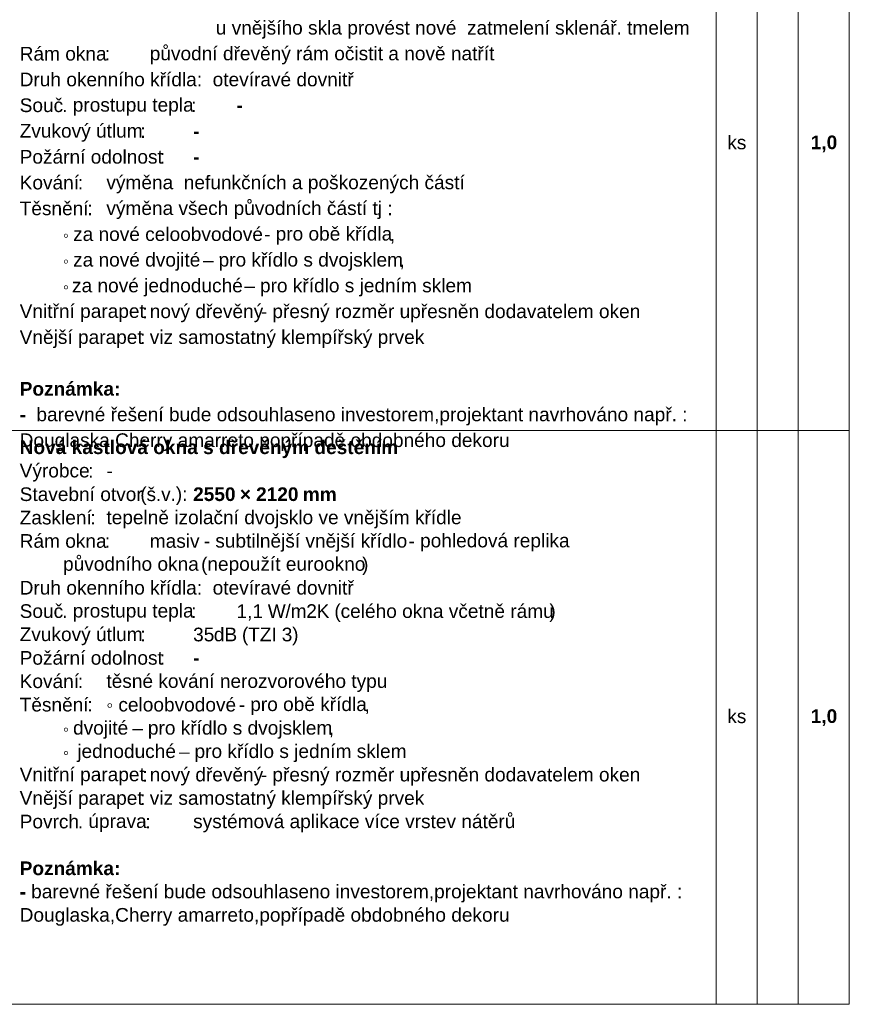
# Model space of a CAD drawing. Header units: millimetres. Extents: x 15381 to 191117, y -190522 to 367005.
# Tile 38 of 71: x 70243 to 82393, y 196949 to 211364. Entities that reach past the tile are written whole.
import ezdxf

# ---------------------------------------------------------------- set-up
doc = ezdxf.new("R2010")
doc.units = ezdxf.units.MM
doc.header["$MEASUREMENT"] = 0
doc.styles.add('GENEROVANÝ_STYL_1', font='txt')
doc.styles.add('GENEROVANÝ_STYL_2', font='txt')
doc.styles.add('GENEROVANÝ_STYL_3', font='txt')

msp = doc.modelspace()

# ---------------------------------------------------------------- linework, layer by layer
at = {"color": 7, "linetype": 'Continuous', "lineweight": 20}
for p, q in [((82392.6, 196949.1), (82392.6, 224649.1)), ((80442.6, 213749.1), (80442.6, 205349.1)), ((81042.6, 213749.1), (81042.6, 205349.1)), ((81642.6, 213749.1), (81642.6, 205349.1)), ((82392.6, 205349.1), (63392.6, 205349.1)), ((80442.6, 205349.1), (80442.6, 196949.1)), ((81042.6, 205349.1), (81042.6, 196949.1)), ((81642.6, 205349.1), (81642.6, 196949.1)), ((63392.6, 196949.1), (82392.6, 196949.1))]:
    msp.add_line(p, q, dxfattribs=at)

# ---------------------------------------------------------------- texts
at = {"color": 7, "linetype": 'Continuous', "lineweight": 20, "attachment_point": 7}
for s, insert, char_height, style in [('\\A1;{\\pql;\\fArial|b0|i0|c238|p38;                                     u vnějšího skla provést nové  zatmelení sklenář. tmelem}', (70242.6, 211086.1), 200, 'GENEROVANÝ_STYL_1'), ('\\A1;{\\pql;\\fArial|b0|i0|c238|p38;Rám okna}', (70242.6, 210763.1), 200, 'GENEROVANÝ_STYL_1'), ('\\A1;{\\pql;\\fArial|b0|i0|c238|p38;: }', (71489.7, 210766.3), 200, 'GENEROVANÝ_STYL_1'), ('\\A1;{\\pql;\\fArial|b0|i0|c238|p38;původní dřevěný rám očistit a nově natřít}', (72147.6, 210708.7), 200, 'GENEROVANÝ_STYL_1'), ('\\A1;{\\pql;\\fArial|b0|i0|c238|p38;^I}', (71643.3, 210766.3), 200, 'GENEROVANÝ_STYL_1'), ('\\A1;{\\pql;\\fArial|b0|i0|c238|p38;Druh okenního křídla:  otevíravé dovnitř}', (70242.6, 210385.7), 200, 'GENEROVANÝ_STYL_1'), ('\\A1;{\\pql;\\fArial|b0|i0|c238|p38;Souč}', (70242.6, 210008.2), 200, 'GENEROVANÝ_STYL_1'), ('\\A1;{\\pql;\\fArial|b0|i0|c238|p38;prostupu tepla}', (71019.8, 209957), 200, 'GENEROVANÝ_STYL_1'), ('\\A1;{\\pql;\\fArial|b0|i0|c238|p38;. }', (70866.2, 210011.5), 200, 'GENEROVANÝ_STYL_1'), ('\\A1;{\\pql;\\fArial|b0|i0|c238|p38;:}', (72753.2, 210011.5), 200, 'GENEROVANÝ_STYL_1'), ('\\A1;{\\pql;\\fArial|b1|i0|c238|p38;-}', (73417.6, 210011.5), 200, 'GENEROVANÝ_STYL_2'), ('\\A1;{\\pql;\\fArial|b1|i0|c238|p38; }', (72830, 209942.9), 200, 'GENEROVANÝ_STYL_2'), ('\\A1;{\\pql;\\fArial|b1|i0|c238|p38;^I}', (72906.8, 210011.5), 200, 'GENEROVANÝ_STYL_2'), ('\\A1;{\\pql;\\fArial|b0|i0|c238|p38;Zvukový útlum}', (70242.6, 209576.4), 200, 'GENEROVANÝ_STYL_1'), ('\\A1;{\\pql;\\fArial|b0|i0|c238|p38;:}', (72009, 209634), 200, 'GENEROVANÝ_STYL_1'), ('\\A1;{\\pql;\\fArial|b1|i0|c238|p38;^I}', (72162.6, 209634), 200, 'GENEROVANÝ_STYL_2'), ('\\A1;{\\pql;\\fArial|b1|i0|c238|p38;-}', (72782.6, 209634), 200, 'GENEROVANÝ_STYL_2'), ('\\A1;{\\pql;\\fArial|b0|i0|c238|p38;ks}', (80605.5, 209463.1), 200, 'GENEROVANÝ_STYL_1'), ('\\A1;{\\pql;\\fArial|b1|i0|c238|p38;1,0}', (81827.4, 209422.9), 200, 'GENEROVANÝ_STYL_2'), ('\\A1;{\\pql;\\fArial|b0|i0|c238|p38;Požární odolnost}', (70242.6, 209253.5), 200, 'GENEROVANÝ_STYL_1'), ('\\A1;{\\pql;\\fArial|b1|i0|c238|p38; }', (72085.8, 209565.5), 200, 'GENEROVANÝ_STYL_2'), ('\\A1;{\\pql;\\fArial|b0|i0|c238|p38;:}', (72296.1, 209256.6), 200, 'GENEROVANÝ_STYL_1'), ('\\A1;{\\pql;\\fArial|b1|i0|c238|p38;-}', (72782.6, 209256.6), 200, 'GENEROVANÝ_STYL_2'), ('\\A1;{\\pql;\\fArial|b1|i0|c238|p38; }', (72372.9, 209188.1), 200, 'GENEROVANÝ_STYL_2'), ('\\A1;{\\pql;\\fArial|b1|i0|c238|p38;^I}', (72449.7, 209256.6), 200, 'GENEROVANÝ_STYL_2'), ('\\A1;{\\pql;\\fArial|b0|i0|c238|p38;Kování}', (70242.6, 208876.1), 200, 'GENEROVANÝ_STYL_1'), ('\\A1;{\\pql;\\fArial|b0|i0|c238|p38;:}', (71094.7, 208879.2), 200, 'GENEROVANÝ_STYL_1'), ('\\A1;{\\pql;\\fArial|b0|i0|c238|p38;výměna  nefunkčních a poškozených částí}', (71512.6, 208821.6), 200, 'GENEROVANÝ_STYL_1'), ('\\A1;{\\pql;\\fArial|b1|i0|c238|p38;^I}', (71248.3, 208879.2), 200, 'GENEROVANÝ_STYL_2'), ('\\A1;{\\pql;\\fArial|b0|i0|c238|p38;Těsnění}', (70242.6, 208498.7), 200, 'GENEROVANÝ_STYL_1'), ('\\A1;{\\pql;\\fArial|b1|i0|c238|p38; }', (71171.5, 208810.6), 200, 'GENEROVANÝ_STYL_2'), ('\\A1;{\\pql;\\fArial|b0|i0|c238|p38;:}', (71233.7, 208501.8), 200, 'GENEROVANÝ_STYL_1'), ('\\A1;{\\pql;\\fArial|b0|i0|c238|p38;výměna všech původních částí tj}', (71512.6, 208444.2), 200, 'GENEROVANÝ_STYL_1'), ('\\A1;{\\pql;\\fArial|b0|i0|c238|p38;. :}', (75471.5, 208501.8), 200, 'GENEROVANÝ_STYL_1'), ('\\A1;{\\pql;\\fArial|b0|i0|c238|p38;^I}', (71310.5, 208501.8), 200, 'GENEROVANÝ_STYL_1'), ('\\A1;{\\pql;\\fArial|b0|i0|c238|p38;za nové celoobvodové }', (71024.8, 208121.2), 200, 'GENEROVANÝ_STYL_1'), ('\\A1;{\\pql;\\fArial|b0|i0|c238|p38;pro obě křídla}', (73990.8, 208069.9), 200, 'GENEROVANÝ_STYL_1'), ('\\A1;{\\pql;\\fTimes New Roman|b0|i0|c238|p22;◦ }', (70877.6, 208124.4), 160, 'GENEROVANÝ_STYL_3'), ('\\A1;{\\pql;\\fArial|b0|i0|c238|p38;- }', (73822.5, 208124.4), 200, 'GENEROVANÝ_STYL_1'), ('\\A1;{\\pql;\\fArial|b0|i0|c238|p38;,}', (75663.9, 208085.6), 200, 'GENEROVANÝ_STYL_1'), ('\\A1;{\\pql;\\fTimes New Roman|b0|i0|c238|p22;◦ }', (70877.6, 207747), 160, 'GENEROVANÝ_STYL_3'), ('\\A1;{\\pql;\\fArial|b0|i0|c238|p38;za nové dvojité }', (71024.8, 207689.4), 200, 'GENEROVANÝ_STYL_1'), ('\\A1;{\\pql;\\fArial|b0|i0|c238|p38;pro křídlo s dvojsklem}', (73155.1, 207689.4), 200, 'GENEROVANÝ_STYL_1'), ('\\A1;{\\pql;\\fArial|b0|i0|c238|p38;– }', (72926.5, 207747), 200, 'GENEROVANÝ_STYL_1'), ('\\A1;{\\pql;\\fArial|b0|i0|c238|p38;,}', (75802.9, 207708.2), 200, 'GENEROVANÝ_STYL_1'), ('\\A1;{\\pql;\\fTimes New Roman|b0|i0|c238|p22;◦}', (70877.6, 207369.6), 160, 'GENEROVANÝ_STYL_3'), ('\\A1;{\\pql;\\fArial|b0|i0|c238|p38;za nové jednoduché }', (71009.6, 207312), 200, 'GENEROVANÝ_STYL_1'), ('\\A1;{\\pql;\\fArial|b0|i0|c238|p38;– }', (73533, 207369.6), 200, 'GENEROVANÝ_STYL_1'), ('\\A1;{\\pql;\\fArial|b0|i0|c238|p38;pro křídlo s jedním sklem}', (73761.6, 207312), 200, 'GENEROVANÝ_STYL_1'), ('\\A1;{\\pql;\\fTimes New Roman|b0|i0|c238|p22; }', (70964, 207324.6), 120, 'GENEROVANÝ_STYL_3'), ('\\A1;{\\pql;\\fArial|b0|i0|c238|p38;Vnitřní parapet}', (70242.6, 206937.7), 200, 'GENEROVANÝ_STYL_1'), ('\\A1;{\\pql;\\fArial|b0|i0|c238|p38;:}', (72038.3, 206992.2), 200, 'GENEROVANÝ_STYL_1'), ('\\A1;{\\pql;\\fArial|b0|i0|c238|p38;nový dřevěný}', (72147.6, 206934.6), 200, 'GENEROVANÝ_STYL_1'), ('\\A1;{\\pql;\\fArial|b0|i0|c238|p38;přesný rozměr upřesněn dodavatelem oken}', (73943.3, 206934.6), 200, 'GENEROVANÝ_STYL_1'), ('\\A1;{\\pql;\\fArial|b0|i0|c238|p38;^I}', (72115.1, 206992.2), 200, 'GENEROVANÝ_STYL_1'), ('\\A1;{\\pql;\\fArial|b0|i0|c238|p38;- }', (73775, 206992.2), 200, 'GENEROVANÝ_STYL_1'), ('\\A1;{\\pql;\\fArial|b0|i0|c238|p38;Vnější parapet}', (70242.6, 206557.1), 200, 'GENEROVANÝ_STYL_1'), ('\\A1;{\\pql;\\fArial|b0|i0|c238|p38;:}', (72007.2, 206614.7), 200, 'GENEROVANÝ_STYL_1'), ('\\A1;{\\pql;\\fArial|b0|i0|c238|p38;viz samostatný klempířský prvek}', (72147.6, 206557.1), 200, 'GENEROVANÝ_STYL_1'), ('\\A1;{\\pql;\\fArial|b0|i0|c238|p38;^I}', (72084, 206614.7), 200, 'GENEROVANÝ_STYL_1'), ('\\A1;{\\pql;\\fArial|b1|i0|c238|p38;Poznámka:}', (70242.6, 205856.8), 200, 'GENEROVANÝ_STYL_2'), ('\\A1;{\\pql;\\fArial|b1|i0|c238|p38;-  }', (70242.6, 205482.5), 200, 'GENEROVANÝ_STYL_2'), ('\\A1;{\\pql;\\fArial|b0|i0|c238|p38;barevné řešení bude odsouhlaseno investorem,projektant navrhováno např. :}', (70487.6, 205424.9), 200, 'GENEROVANÝ_STYL_1'), ('\\A1;{\\pql;\\fArial|b0|i0|c238|p38;Douglaska,Cherry amarreto,popřípadě obdobného dekoru}', (70242.6, 205047.5), 200, 'GENEROVANÝ_STYL_1'), ('\\A1;{\\pql;\\fArial|b1|i0|c238|p38;Nová kastlová okna s dřevěným deštěním}', (70242.6, 204944.2), 200, 'GENEROVANÝ_STYL_2'), ('\\A1;{\\pql;\\fArial|b0|i0|c238|p38;Výrobce}', (70242.6, 204602.1), 200, 'GENEROVANÝ_STYL_1'), ('\\A1;{\\pql;\\fArial|b0|i0|c238|p38;:}', (71246.5, 204659.7), 200, 'GENEROVANÝ_STYL_1'), ('\\A1;{\\pql;\\fArial|b0|i0|c238|p38;-}', (71512.6, 204659.7), 200, 'GENEROVANÝ_STYL_1'), ('\\A1;{\\pql;\\fArial|b0|i0|c238|p38;Stavební otvor}', (70242.6, 204314.1), 200, 'GENEROVANÝ_STYL_1'), ('\\A1;{\\pql;\\fArial|b0|i0|c238|p38;^I}', (71323.3, 204659.7), 200, 'GENEROVANÝ_STYL_1'), ('\\A1;{\\pql;\\fArial|b0|i0|c238|p38;^I}', (71604, 204659.7), 200, 'GENEROVANÝ_STYL_1'), ('\\A1;{\\pql;\\fArial|b0|i0|c238|p38;š}', (72100.4, 204314.2), 200, 'GENEROVANÝ_STYL_1'), ('\\A1;{\\pql;\\fArial|b0|i0|c238|p38;^I}', (72147.6, 204659.7), 200, 'GENEROVANÝ_STYL_1'), ('\\A1;{\\pql;\\fArial|b0|i0|c238|p38;(}', (72009, 204259.6), 200, 'GENEROVANÝ_STYL_1'), ('\\A1;{\\pql;\\fArial|b0|i0|c238|p38;v}', (72314.4, 204317.4), 200, 'GENEROVANÝ_STYL_1'), ('\\A1;{\\pql;\\fArial|b0|i0|c238|p38;.):}', (72451.5, 204259.6), 200, 'GENEROVANÝ_STYL_1'), ('\\A1;{\\pql;\\fArial|b1|i0|c238|p38;2550}', (72782.6, 204314.1), 200, 'GENEROVANÝ_STYL_2'), ('\\A1;{\\pql;\\fArial|b1|i0|c238|p38; × }', (73389.7, 204317.4), 200, 'GENEROVANÝ_STYL_2'), ('\\A1;{\\pql;\\fArial|b1|i0|c238|p38;2120}', (73704.2, 204314.1), 200, 'GENEROVANÝ_STYL_2'), ('\\A1;{\\pql;\\fArial|b1|i0|c238|p38; mm}', (74311.3, 204317.4), 200, 'GENEROVANÝ_STYL_2'), ('\\A1;{\\pql;\\fArial|b0|i0|c238|p38;.}', (72237.6, 204317.4), 200, 'GENEROVANÝ_STYL_1'), ('\\A1;{\\pql;\\fArial|b1|i0|c238|p38;^I}', (72773.4, 204317.4), 200, 'GENEROVANÝ_STYL_2'), ('\\A1;{\\pql;\\fArial|b0|i0|c238|p38;Zasklení}', (70242.6, 203971.9), 200, 'GENEROVANÝ_STYL_1'), ('\\A1;{\\pql;\\fArial|b0|i0|c238|p38;:}', (71277.6, 203975.1), 200, 'GENEROVANÝ_STYL_1'), ('\\A1;{\\pql;\\fArial|b0|i0|c238|p38;tepelně izolační dvojsklo ve vnějším křídle}', (71512.6, 203917.5), 200, 'GENEROVANÝ_STYL_1'), ('\\A1;{\\pql;\\fArial|b1|i0|c238|p38; }', (72696.6, 204248.8), 200, 'GENEROVANÝ_STYL_2'), ('\\A1;{\\pql;\\fArial|b0|i0|c238|p38;^I}', (71354.4, 203975.1), 200, 'GENEROVANÝ_STYL_1'), ('\\A1;{\\pql;\\fArial|b0|i0|c238|p38;Rám okna}', (70242.6, 203629.6), 200, 'GENEROVANÝ_STYL_1'), ('\\A1;{\\pql;\\fArial|b0|i0|c238|p38;masiv }', (72147.6, 203629.6), 200, 'GENEROVANÝ_STYL_1'), ('\\A1;{\\pql;\\fArial|b0|i0|c238|p38;: }', (71489.7, 203632.8), 200, 'GENEROVANÝ_STYL_1'), ('\\A1;{\\pql;\\fArial|b0|i0|c238|p38;- }', (72939.4, 203632.8), 200, 'GENEROVANÝ_STYL_1'), ('\\A1;{\\pql;\\fArial|b0|i0|c238|p38;subtilnější vnější křídlo }', (73107.6, 203575.2), 200, 'GENEROVANÝ_STYL_1'), ('\\A1;{\\pql;\\fArial|b0|i0|c238|p38;- }', (75938.2, 203632.8), 200, 'GENEROVANÝ_STYL_1'), ('\\A1;{\\pql;\\fArial|b0|i0|c238|p38;pohledová replika}', (76106.5, 203578.3), 200, 'GENEROVANÝ_STYL_1'), ('\\A1;{\\pql;\\fArial|b0|i0|c238|p38;^I}', (71643.3, 203632.8), 200, 'GENEROVANÝ_STYL_1'), ('\\A1;{\\pql;\\fArial|b0|i0|c238|p38;původního okna }', (70877.6, 203236), 200, 'GENEROVANÝ_STYL_1'), ('\\A1;{\\pql;\\fArial|b0|i0|c238|p38;(}', (72900, 203232.7), 200, 'GENEROVANÝ_STYL_1'), ('\\A1;{\\pql;\\fArial|b0|i0|c238|p38;nepoužít eurookno}', (72991.4, 203236), 200, 'GENEROVANÝ_STYL_1'), ('\\A1;{\\pql;\\fArial|b0|i0|c238|p38;)}', (75257, 203232.7), 200, 'GENEROVANÝ_STYL_1'), ('\\A1;{\\pql;\\fArial|b0|i0|c238|p38;Druh okenního křídla:  otevíravé dovnitř}', (70242.6, 202945), 200, 'GENEROVANÝ_STYL_1'), ('\\A1;{\\pql;\\fArial|b0|i0|c238|p38;Souč}', (70242.6, 202602.6), 200, 'GENEROVANÝ_STYL_1'), ('\\A1;{\\pql;\\fArial|b0|i0|c238|p38;/}', (74134.4, 202602.6), 200, 'GENEROVANÝ_STYL_1'), ('\\A1;{\\pql;\\fArial|b0|i0|c238|p38;celého okna včetně rámu}', (74942.6, 202602.7), 200, 'GENEROVANÝ_STYL_1'), ('\\A1;{\\pql;\\fArial|b0|i0|c238|p38;prostupu tepla}', (71019.8, 202551.4), 200, 'GENEROVANÝ_STYL_1'), ('\\A1;{\\pql;\\fArial|b0|i0|c238|p38;:}', (72753.2, 202605.9), 200, 'GENEROVANÝ_STYL_1'), ('\\A1;{\\pql;\\fArial|b0|i0|c238|p38;1,1}', (73417.6, 202567), 200, 'GENEROVANÝ_STYL_1'), ('\\A1;{\\pql;\\fArial|b0|i0|c238|p38; W}', (73798, 202605.9), 200, 'GENEROVANÝ_STYL_1'), ('\\A1;{\\pql;\\fArial|b0|i0|c238|p38;m}', (74211.2, 202605.9), 200, 'GENEROVANÝ_STYL_1'), ('\\A1;{\\pql;\\fArial|b0|i0|c238|p38;2}', (74439.8, 202605.9), 200, 'GENEROVANÝ_STYL_1'), ('\\A1;{\\pql;\\fArial|b0|i0|c238|p38;K }', (74591.6, 202605.9), 200, 'GENEROVANÝ_STYL_1'), ('\\A1;{\\pql;\\fArial|b0|i0|c238|p38;(}', (74851.2, 202548.1), 200, 'GENEROVANÝ_STYL_1'), ('\\A1;{\\pql;\\fArial|b0|i0|c238|p38;)}', (78000, 202548.1), 200, 'GENEROVANÝ_STYL_1'), ('\\A1;{\\pql;\\fArial|b0|i0|c238|p38;. }', (70866.2, 202605.9), 200, 'GENEROVANÝ_STYL_1'), ('\\A1;{\\pql;\\fArial|b1|i0|c238|p38; }', (72830, 202537.3), 200, 'GENEROVANÝ_STYL_2'), ('\\A1;{\\pql;\\fArial|b1|i0|c238|p38;^I}', (72906.8, 202605.9), 200, 'GENEROVANÝ_STYL_2'), ('\\A1;{\\pql;\\fArial|b0|i0|c238|p38;Zvukový útlum}', (70242.6, 202205.9), 200, 'GENEROVANÝ_STYL_1'), ('\\A1;{\\pql;\\fArial|b0|i0|c238|p38;:}', (72009, 202263.5), 200, 'GENEROVANÝ_STYL_1'), ('\\A1;{\\pql;\\fArial|b0|i0|c238|p38;35}', (72782.6, 202260.1), 200, 'GENEROVANÝ_STYL_1'), ('\\A1;{\\pql;\\fArial|b0|i0|c238|p38;dB }', (73086.2, 202260.4), 200, 'GENEROVANÝ_STYL_1'), ('\\A1;{\\pql;\\fArial|b0|i0|c238|p38;(}', (73497.6, 202205.8), 200, 'GENEROVANÝ_STYL_1'), ('\\A1;{\\pql;\\fArial|b0|i0|c238|p38;TZI }', (73589, 202263.5), 200, 'GENEROVANÝ_STYL_1'), ('\\A1;{\\pql;\\fArial|b0|i0|c238|p38;3}', (74080.9, 202260.1), 200, 'GENEROVANÝ_STYL_1'), ('\\A1;{\\pql;\\fArial|b0|i0|c238|p38;)}', (74232.7, 202205.8), 200, 'GENEROVANÝ_STYL_1'), ('\\A1;{\\pql;\\fArial|b1|i0|c238|p38;^I}', (72162.6, 202263.5), 200, 'GENEROVANÝ_STYL_2'), ('\\A1;{\\pql;\\fArial|b0|i0|c238|p38;Požární odolnost}', (70242.6, 201918.1), 200, 'GENEROVANÝ_STYL_1'), ('\\A1;{\\pql;\\fArial|b1|i0|c238|p38; }', (72085.8, 202195), 200, 'GENEROVANÝ_STYL_2'), ('\\A1;{\\pql;\\fArial|b0|i0|c238|p38;:}', (72296.1, 201921.2), 200, 'GENEROVANÝ_STYL_1'), ('\\A1;{\\pql;\\fArial|b1|i0|c238|p38;-}', (72782.6, 201921.2), 200, 'GENEROVANÝ_STYL_2'), ('\\A1;{\\pql;\\fArial|b0|i0|c238|p38;Kování}', (70242.6, 201575.8), 200, 'GENEROVANÝ_STYL_1'), ('\\A1;{\\pql;\\fArial|b1|i0|c238|p38; }', (72372.9, 201852.7), 200, 'GENEROVANÝ_STYL_2'), ('\\A1;{\\pql;\\fArial|b1|i0|c238|p38;^I}', (72449.7, 201921.2), 200, 'GENEROVANÝ_STYL_2'), ('\\A1;{\\pql;\\fArial|b0|i0|c238|p38;:}', (71094.7, 201578.9), 200, 'GENEROVANÝ_STYL_1'), ('\\A1;{\\pql;\\fArial|b0|i0|c238|p38;těsné kování nerozvorového typu}', (71512.6, 201521.3), 200, 'GENEROVANÝ_STYL_1'), ('\\A1;{\\pql;\\fArial|b1|i0|c238|p38;^I}', (71248.3, 201578.9), 200, 'GENEROVANÝ_STYL_2'), ('\\A1;{\\pql;\\fArial|b0|i0|c238|p38;Těsnění}', (70242.6, 201233.5), 200, 'GENEROVANÝ_STYL_1'), ('\\A1;{\\pql;\\fArial|b1|i0|c238|p38; }', (71171.5, 201510.4), 200, 'GENEROVANÝ_STYL_2'), ('\\A1;{\\pql;\\fArial|b0|i0|c238|p38;:}', (71233.7, 201236.6), 200, 'GENEROVANÝ_STYL_1'), ('\\A1;{\\pql;\\fArial|b0|i0|c238|p38;celoobvodové }', (71688.2, 201233.5), 200, 'GENEROVANÝ_STYL_1'), ('\\A1;{\\pql;\\fArial|b0|i0|c238|p38;pro obě křídla}', (73619.1, 201182.2), 200, 'GENEROVANÝ_STYL_1'), ('\\A1;{\\pql;\\fArial|b0|i0|c238|p38;^I}', (71310.5, 201236.6), 200, 'GENEROVANÝ_STYL_1'), ('\\A1;{\\pql;\\fTimes New Roman|b0|i0|c238|p22;◦}', (71512.6, 201236.6), 182.857, 'GENEROVANÝ_STYL_3'), ('\\A1;{\\pql;\\fArial|b0|i0|c238|p38;- }', (73450.9, 201236.6), 200, 'GENEROVANÝ_STYL_1'), ('\\A1;{\\pql;\\fArial|b0|i0|c238|p38;,}', (75292.3, 201197.8), 200, 'GENEROVANÝ_STYL_1'), ('\\A1;{\\pql;\\fArial|b0|i0|c238|p38;ks}', (80605.5, 201063.1), 200, 'GENEROVANÝ_STYL_1'), ('\\A1;{\\pql;\\fArial|b1|i0|c238|p38;1,0}', (81827.4, 201022.9), 200, 'GENEROVANÝ_STYL_2'), ('\\A1;{\\pql;\\fArial|b0|i0|c238|p38; }', (71611.4, 201168.1), 200, 'GENEROVANÝ_STYL_1'), ('\\A1;{\\pql;\\fTimes New Roman|b0|i0|c238|p22;◦ }', (70877.6, 200894.3), 160, 'GENEROVANÝ_STYL_3'), ('\\A1;{\\pql;\\fArial|b0|i0|c238|p38;dvojité }', (71024.8, 200836.7), 200, 'GENEROVANÝ_STYL_1'), ('\\A1;{\\pql;\\fArial|b0|i0|c238|p38;– }', (71891.6, 200894.3), 200, 'GENEROVANÝ_STYL_1'), ('\\A1;{\\pql;\\fArial|b0|i0|c238|p38;pro křídlo s dvojsklem}', (72120.1, 200836.7), 200, 'GENEROVANÝ_STYL_1'), ('\\A1;{\\pql;\\fArial|b0|i0|c238|p38;,}', (74767.9, 200855.5), 200, 'GENEROVANÝ_STYL_1'), ('\\A1;{\\pql;\\fTimes New Roman|b0|i0|c238|p22;◦}', (70877.6, 200552), 160, 'GENEROVANÝ_STYL_3'), ('\\A1;{\\pql;\\fArial|b0|i0|c238|p38;jednoduché }', (71086.4, 200494.4), 200, 'GENEROVANÝ_STYL_1'), ('\\A1;{\\pql;\\fArial|b0|i0|c238|p38;pro křídlo s jedním sklem}', (72803.4, 200494.4), 200, 'GENEROVANÝ_STYL_1'), ('\\A1;{\\pql;\\fTimes New Roman|b0|i0|c238|p22; }', (70964, 200507), 120, 'GENEROVANÝ_STYL_3'), ('\\A1;{\\pql;\\fArial|b0|i0|c238|p38;– }', (72574.9, 200552), 200, 'GENEROVANÝ_STYL_1'), ('\\A1;{\\pql;\\fArial|b0|i0|c238|p38;Vnitřní parapet}', (70242.6, 200155.3), 200, 'GENEROVANÝ_STYL_1'), ('\\A1;{\\pql;\\fArial|b0|i0|c238|p38; }', (71009.6, 200483.5), 200, 'GENEROVANÝ_STYL_1'), ('\\A1;{\\pql;\\fArial|b0|i0|c238|p38;nový dřevěný}', (72147.6, 200152.1), 200, 'GENEROVANÝ_STYL_1'), ('\\A1;{\\pql;\\fArial|b0|i0|c238|p38;přesný rozměr upřesněn dodavatelem oken}', (73943.3, 200152.1), 200, 'GENEROVANÝ_STYL_1'), ('\\A1;{\\pql;\\fArial|b0|i0|c238|p38;:}', (72038.3, 200209.7), 200, 'GENEROVANÝ_STYL_1'), ('\\A1;{\\pql;\\fArial|b0|i0|c238|p38;- }', (73775, 200209.7), 200, 'GENEROVANÝ_STYL_1'), ('\\A1;{\\pql;\\fArial|b0|i0|c238|p38;^I}', (72115.1, 200209.7), 200, 'GENEROVANÝ_STYL_1'), ('\\A1;{\\pql;\\fArial|b0|i0|c238|p38;Vnější parapet}', (70242.6, 199809.8), 200, 'GENEROVANÝ_STYL_1'), ('\\A1;{\\pql;\\fArial|b0|i0|c238|p38;:}', (72007.2, 199867.4), 200, 'GENEROVANÝ_STYL_1'), ('\\A1;{\\pql;\\fArial|b0|i0|c238|p38;viz samostatný klempířský prvek}', (72147.6, 199809.8), 200, 'GENEROVANÝ_STYL_1'), ('\\A1;{\\pql;\\fArial|b0|i0|c238|p38;^I}', (72084, 199867.4), 200, 'GENEROVANÝ_STYL_1'), ('\\A1;{\\pql;\\fArial|b0|i0|c238|p38;Povrch}', (70242.6, 199522), 200, 'GENEROVANÝ_STYL_1'), ('\\A1;{\\pql;\\fArial|b0|i0|c238|p38;úprava}', (71248.3, 199470.7), 200, 'GENEROVANÝ_STYL_1'), ('\\A1;{\\pql;\\fArial|b0|i0|c238|p38;:}', (72084, 199525.1), 200, 'GENEROVANÝ_STYL_1'), ('\\A1;{\\pql;\\fArial|b0|i0|c238|p38;systémová aplikace více vrstev nátěrů}', (72782.6, 199467.5), 200, 'GENEROVANÝ_STYL_1'), ('\\A1;{\\pql;\\fArial|b0|i0|c238|p38;. }', (71094.7, 199525.1), 200, 'GENEROVANÝ_STYL_1'), ('\\A1;{\\pql;\\fArial|b0|i0|c238|p38;^I}', (72160.8, 199525.1), 200, 'GENEROVANÝ_STYL_1'), ('\\A1;{\\pql;\\fArial|b1|i0|c238|p38;Poznámka:}', (70242.6, 198837.4), 200, 'GENEROVANÝ_STYL_2'), ('\\A1;{\\pql;\\fArial|b0|i0|c238|p38;barevné řešení bude odsouhlaseno investorem,projektant navrhováno např. :}', (70410.8, 198440.6), 200.0001, 'GENEROVANÝ_STYL_1'), ('\\A1;{\\pql;\\fArial|b1|i0|c238|p38;- }', (70242.6, 198498.2), 200, 'GENEROVANÝ_STYL_2'), ('\\A1;{\\pql;\\fArial|b0|i0|c238|p38;Douglaska,Cherry amarreto,popřípadě obdobného dekoru}', (70242.6, 198098.3), 200, 'GENEROVANÝ_STYL_1')]:
    msp.add_mtext(s, dxfattribs=dict(at, insert=insert, char_height=char_height, style=style))

doc.saveas('drawing.dxf')
